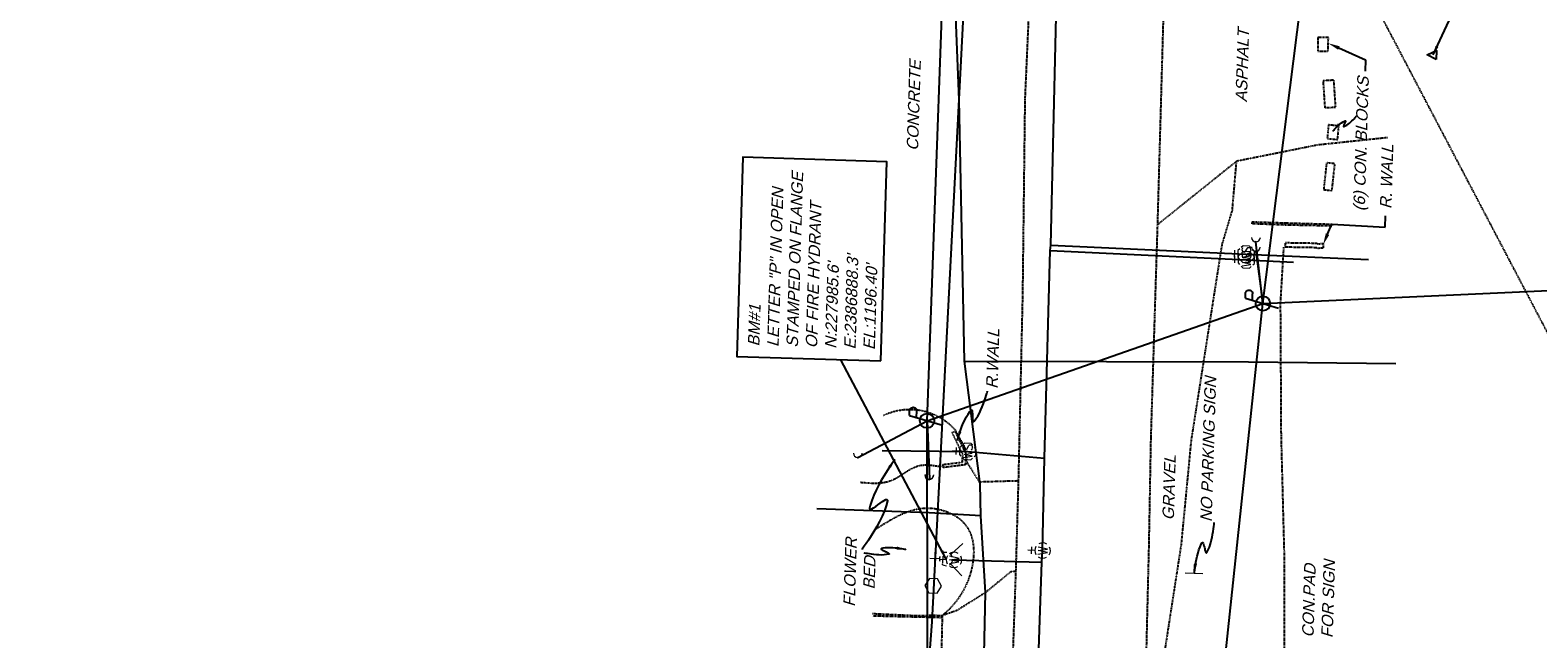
# Model space of a CAD drawing. Header units: feet. Extents: x 2383222 to 2387286, y 226448 to 228577.
# Tile 11 of 15: x 2386690 to 2387016, y 227968 to 228100. Entities that reach past the tile are written whole.
import ezdxf
from ezdxf import colors
from ezdxf.entities.mleader import LeaderData, LeaderLine
from ezdxf.math import Vec2, Vec3

# ---------------------------------------------------------------- set-up
doc = ezdxf.new("R2010")
doc.units = ezdxf.units.FT
doc.header["$MEASUREMENT"] = 0
for name, pattern in [('elecex', [0]), ('gasex', [0]), ('OhDOT_USTN1', [0.055, 0.014, -0.041]), ('OhDOT_USTN2', [0.11, 0.069, -0.041]), ('OhDOT_USTN3', [0.22, 0.165, -0.055]), ('OhDOT_USTN5', [0.11, 0.055, -0.055]), ('sanex', [0]), ('teleex', [0]), ('waterex', [0])]:
    doc.linetypes.add(name, pattern=pattern)
for name, color, linetype in [('DR_X_Storm_Sewer', 151, 'OhDOT_USTN5'), ('PV_X_Curb', 120, 'OhDOT_USTN1'), ('PV_X_Driveway', 7, 'OhDOT_USTN5'), ('PV_X_EOP', 7, 'OhDOT_USTN3'), ('PV_X_Parking_Lot', 7, 'OhDOT_USTN5'), ('PV_X_Text', 7, 'Continuous'), ('RD_X_Bumper_Block', 7, 'OhDOT_USTN2'), ('RD_X_Cells', 7, 'Continuous'), ('RD_X_Text', 7, 'Continuous'), ('RD_X_Wall', 120, 'OhDOT_USTN1'), ('SN_X_Public', 3, 'Continuous'), ('SN_X_Text', 7, 'Continuous'), ('SV_P_Control_Cells_Set', 7, 'Continuous'), ('SV_X_Text', 7, 'Continuous'), ('UT_X_Electric', 1, 'elecex'), ('UT_X_Electric_Cells', 1, 'Continuous'), ('UT_X_Gas', 2, 'gasex'), ('UT_X_Misc_Cells', 7, 'Continuous'), ('UT_X_Sanitary_Line', 3, 'sanex'), ('UT_X_Telecom', 30, 'teleex'), ('UT_X_Water', 133, 'waterex'), ('UT_X_Water_Cells', 131, 'Continuous'), ('VG_X_Flower_Bed', 3, 'OhDOT_USTN1'), ('VG_X_Text', 7, 'Continuous')]:
    doc.layers.add(name, color=color, linetype=linetype)
doc.styles.add('Slanted Normal (0.125) Font 31', font='arial.ttf', dxfattribs={"oblique": 15, "height": 0.125})
doc.styles.get("Standard").update_dxf_attribs({"font": 'arial.ttf'})
doc.dimstyles.get("Standard").update_dxf_attribs({"dimtxt": 0.18, "dimasz": 0.18, "dimexe": 0.18, "dimexo": 0.0625, "dimgap": 0.09, "dimtad": 0, "dimtih": 1, "dimtoh": 1, "dimdec": 4, "dimzin": 0, "dimdsep": 46, "dimtxsty": 'Standard', "dimcen": 0.09, "dimadec": 0, "dimazin": 0, "dimtfac": 1, "dimtdec": 4, "dimtofl": 0, "dimtmove": 0, "dimatfit": 3, "dimfxl": 1, "dimtolj": 1, "dimtzin": 0, "dimarcsym": 0})

# ---------------------------------------------------------------- blocks, each defined once
blk = doc.blocks.new('PP')
at = {"linetype": 'Continuous'}
for p, q in [((0.043, 0.16), (-0.037, -0.14)), ((0.043, 0.16), (0.085, 0.16)), ((0.026, 0.096), (0.085, 0.096))]:
    blk.add_line(p, q, dxfattribs=at)
blk.add_circle((0, 0), 0.065, dxfattribs=at)
at = {"linetype": 'Continuous', "extrusion": (0, 0, -1)}
blk.add_arc((-0.086, 0.128), 0.0319, 88.8767, 271.1233, dxfattribs=at)
blk = doc.blocks.new('DM')
at = {"layer": 'UT_X_Misc_Cells', "linetype": 'Continuous', "lineweight": 0}
h = blk.add_hatch(color=2, dxfattribs=at)
edge = h.paths.add_edge_path()
edge.add_arc((0, 0), 0.01, 0, 360)
at = {"layer": 'UT_X_Misc_Cells', "color": 2, "linetype": 'Continuous', "lineweight": 0}
blk.add_arc((0.04, 0), 0.04, 90, 270, dxfattribs=at)
blk = doc.blocks.new('DM_GUY WIRE ANCHOR')
at = {"xscale": 12, "yscale": 12, "zscale": 12}
blk.add_blockref('DM', (0, 0), dxfattribs=at)
blk = doc.blocks.new('WSS')
at = {"layer": 'UT_X_Water_Cells', "color": 133, "linetype": 'Continuous', "lineweight": 0}
for p, q in [((0, 0.074), (0, 0.138)), ((0.032, 0.106), (-0.032, 0.106)), ((0.02, 0.008), (0.055, -0.01))]:
    blk.add_line(p, q, dxfattribs=at)
at = {"layer": 'UT_X_Water_Cells', "color": 133, "linetype": 'Continuous', "lineweight": 0, "flags": 128}
for points in [[(-0.059, 0.045), (-0.074, 0.03), (-0.074, -0.03), (-0.059, -0.045)], [(-0.055, 0.035), (-0.041, -0.041), (-0.027, 0.035), (-0.013, -0.041), (0.001, 0.035)], [(0.045, 0.059), (0.03, 0.074), (-0.03, 0.074), (-0.045, 0.059)], [(0.059, -0.045), (0.074, -0.03), (0.074, 0.03), (0.059, 0.045)], [(-0.045, -0.059), (-0.03, -0.074), (0.03, -0.074), (0.045, -0.059)]]:
    blk.add_lwpolyline(points, dxfattribs=at)
at = {"layer": 'UT_X_Water_Cells', "color": 133, "linetype": 'Continuous', "lineweight": 0, "extrusion": (0, 0, -1)}
for centre, radius, start, end in [((-0.028, 0.02), 0.0135, 303.6324, 53.7413), ((-0.039, -0.005), 0.04, 61.3463, 118.6537), ((-0.037, -0.009), 0.0316, 235.6037, 316.3305), ((-0.044, -0.022), 0.017, 132.0642, 228.5117)]:
    blk.add_arc(centre, radius, start, end, dxfattribs=at)
blk = doc.blocks.new('POST')
at = {"layer": 'RD_X_Cells', "color": 30, "linetype": 'Continuous', "lineweight": 0, "flags": 128}
blk.add_lwpolyline([(-0.065, -0.037), (0, -0.075), (0.065, -0.037), (0.065, 0.037), (0, 0.075), (-0.065, 0.037), (-0.065, -0.037)], dxfattribs=at)
blk = doc.blocks.new('WGV')
at = {"layer": 'UT_X_Water_Cells', "color": 133, "linetype": 'Continuous', "lineweight": 0}
for p, q in [((0.032, 0.102), (-0.032, 0.102)), ((0, 0.07), (0, 0.134))]:
    blk.add_line(p, q, dxfattribs=at)
at = {"layer": 'UT_X_Water_Cells', "color": 133, "linetype": 'Continuous', "lineweight": 0, "flags": 128}
blk.add_lwpolyline([(-0.032, 0.041), (-0.016, -0.045), (0, 0.041), (0.016, -0.045), (0.032, 0.041)], dxfattribs=at)
at = {"layer": 'UT_X_Water_Cells', "color": 133, "linetype": 'Continuous', "lineweight": 0, "extrusion": (0, 0, -1)}
blk.add_arc((0, 0), 0.07, 330.0184, 29.9816, dxfattribs=at)
at = {"layer": 'UT_X_Water_Cells', "color": 133, "linetype": 'Continuous', "lineweight": 0}
for start, end in [(60.0184, 120.0157), (330.0184, 29.9816), (239.9843, 299.9816)]:
    blk.add_arc((0, 0), 0.07, start, end, dxfattribs=at)
blk = doc.blocks.new('FH')
at = {"layer": 'UT_X_Water_Cells', "color": 133, "linetype": 'Continuous', "lineweight": 0}
for p, q in [((0, 0.06), (0, 0.146)), ((0.06, 0.103), (-0.06, 0.103)), ((-0.042, -0.042), (-0.146, -0.146)), ((0.042, -0.042), (0.146, -0.146))]:
    blk.add_line(p, q, dxfattribs=at)
for start, end in [(140.021, 184.0629), (68.1395, 112.038), (356.0165, 39.9889), (211.8788, 255.8479), (283.8239, 329.9097)]:
    blk.add_arc((0, 0), 0.06, start, end, dxfattribs=at)
blk = doc.blocks.new('FH_FIRE HYDRANT')
at = {"xscale": 12, "yscale": 12, "zscale": 12}
blk.add_blockref('FH', (0, 0), dxfattribs=at)
blk = doc.blocks.new('SGN1P')
at = {"layer": 'SN_X_Public', "color": 3, "linetype": 'Continuous', "lineweight": 0}
for p, q in [((0, 0), (-0.08, 0)), ((0, 0.08), (0, -0.08))]:
    blk.add_line(p, q, dxfattribs=at)
blk = doc.blocks.new('SIGNPB_PUBLIC SIGN')
at = {"xscale": 12, "yscale": 12, "zscale": 12}
blk.add_blockref('SGN1P', (0, 0), dxfattribs=at)
blk = doc.blocks.new('SPT8')
at = {"color": 0, "linetype": 'Continuous'}
blk.add_lwpolyline([(-0.5, -0.36), (0, 0.64), (0.5, -0.36)], close=True, dxfattribs=at)

msp = doc.modelspace()

# ---------------------------------------------------------------- linework, layer by layer
at = {"layer": 'DR_X_Storm_Sewer'}
msp.add_line((2386975, 228117.18), (2387144.79, 227793.71), dxfattribs=at)
at = {"layer": 'PV_X_Curb'}
for points in [[(2386872.27, 227973.83), (2386882.18, 227973.36), (2386885.1, 227973.46), (2386887.49, 227973.4)], [(2386887.46, 227972.91), (2386884.56, 227972.98), (2386872.33, 227973.27)]]:
    msp.add_lwpolyline(points, dxfattribs=at)
at = {"layer": 'PV_X_Driveway'}
msp.add_line((2386886.89, 227947.34), (2386887.49, 227973.4), dxfattribs=at)
for points in [[(2386983.78, 228076.82), (2386968.69, 228075.23), (2386951.12, 228071.71)], [(2386933.32, 227921.57), (2386935.67, 227937.55), (2386934.34, 227957.48), (2386939.18, 227988.71), (2386941.35, 228011.35), (2386948.01, 228053.75), (2386950.2, 228061.05), (2386951.12, 228071.71)], [(2386951.12, 228071.71), (2386934.05, 228058.02)], [(2386903.88, 228002.52), (2386895.51, 228002.27), (2386892.86, 228006.45), (2386892.38, 228009.56), (2386890.19, 228013.6)], [(2386903.31, 227982.91), (2386902.27, 227982.87), (2386896.79, 227978.35), (2386890.56, 227974.45), (2386887.49, 227973.4)]]:
    msp.add_lwpolyline(points, dxfattribs=at)
msp.add_lwpolyline([(2386874.72, 228016.67, -0.331002), (2386890.19, 228013.6), (2386892.38, 228009.56)], format="xyb", dxfattribs=at)
at = {"layer": 'PV_X_EOP'}
msp.add_lwpolyline([(2386919.63, 228534.49), (2386918.82, 228491.94), (2386917.45, 228449.07), (2386915.61, 228384.79), (2386915.23, 228356.29), (2386913.98, 228311.14), (2386912.77, 228268.11), (2386912.15, 228251.63), (2386911.46, 228226.57), (2386911.08, 228198.42), (2386908.79, 228150.5), (2386906.65, 228115.62), (2386905.3, 228085.02), (2386904.79, 228042.54), (2386903.88, 228002.52), (2386903.31, 227982.91), (2386901.68, 227936.55), (2386900.72, 227891.16), (2386898.64, 227843.51), (2386897.53, 227809.43), (2386896.82, 227783.35), (2386895.67, 227736.11), (2386894.25, 227694.14)], dxfattribs=at)
msp.add_lwpolyline([(2386922.17, 227694.47), (2386923.84, 227747.52), (2386925.17, 227786.85), (2386925.86, 227807.67), (2386927.71, 227849.87), (2386929.06, 227889.13), (2386930.22, 227921.73), (2386930.75, 227937.8), (2386931.43, 227957.67), (2386932.18, 227988.35), (2386932.61, 228011.76), (2386934.05, 228058.02), (2386935.08, 228094.72), (2386936.18, 228133.41), (2386936.19, 228146.5), (2386937.5, 228215.47), (2386939.66, 228253.72), (2386941.05, 228298.36), (2386942.74, 228344.01), (2386944.25, 228384.41), (2386947.93, 228416.6, -0.054613), (2386962.2, 228461.54, -0.274647), (2387010.33, 228488.52)], format="xyb", dxfattribs=at)
at = {"layer": 'PV_X_Parking_Lot'}
msp.add_lwpolyline([(2386961.28, 228053.1), (2386960.57, 228041.12), (2386960.73, 228012.36), (2386961.38, 227987.32), (2386961.39, 227958.28), (2386961.33, 227957.13), (2386961.15, 227953.92), (2386962.03, 227937.42), (2386961.99, 227920.6), (2386961.81, 227906.01)], dxfattribs=at)
at = {"layer": 'RD_X_Bumper_Block'}
for points in [[(2386968.7, 228095.58), (2386970.96, 228095.55), (2386970.97, 228098.5), (2386968.71, 228098.53)], [(2386970.21, 228083.31), (2386972.56, 228083.44), (2386972.17, 228089.26), (2386969.82, 228089.13)], [(2386970.72, 228076.65), (2386972.98, 228076.42), (2386973.25, 228079.35), (2386971, 228079.58)], [(2386969.95, 228065.58), (2386971.76, 228065.38), (2386972.39, 228071.18), (2386970.58, 228071.38)]]:
    msp.add_lwpolyline(points, close=True, dxfattribs=at)
at = {"layer": 'RD_X_Text'}
for points in [[(2386971.92, 228078.21), (2386971.95, 228078.24), (2386972.02, 228078.33), (2386972.15, 228078.47), (2386972.31, 228078.65), (2386972.52, 228078.86), (2386972.75, 228079.08), (2386973, 228079.32), (2386973.27, 228079.57), (2386973.56, 228079.8), (2386973.85, 228080.02), (2386974.15, 228080.22), (2386974.44, 228080.38), (2386974.59, 228080.45), (2386974.66, 228080.46), (2386974.69, 228080.41), (2386974.68, 228080.32), (2386974.63, 228080.19), (2386974.57, 228080.04), (2386974.49, 228079.88), (2386974.41, 228079.71), (2386974.34, 228079.55), (2386974.29, 228079.42), (2386974.26, 228079.3), (2386974.26, 228079.24), (2386974.31, 228079.22), (2386974.35, 228079.23), (2386974.64, 228079.37), (2386974.94, 228079.55), (2386975.24, 228079.76), (2386975.53, 228079.99), (2386975.81, 228080.23), (2386976.07, 228080.47), (2386976.32, 228080.71), (2386976.53, 228080.93), (2386976.72, 228081.12), (2386976.86, 228081.28), (2386976.96, 228081.39), (2386977.02, 228081.46), (2386977.03, 228081.46)], [(2386890.7, 228011.3), (2386890.73, 228011.38), (2386890.79, 228011.62), (2386890.9, 228011.98), (2386891.04, 228012.45), (2386891.23, 228013.01), (2386891.45, 228013.64), (2386891.7, 228014.31), (2386891.98, 228015), (2386892.3, 228015.69), (2386892.64, 228016.36), (2386893.01, 228016.98), (2386893.41, 228017.54), (2386893.61, 228017.79), (2386893.74, 228017.88), (2386893.82, 228017.82), (2386893.88, 228017.65), (2386893.92, 228017.38), (2386893.95, 228017.06), (2386893.96, 228016.7), (2386893.97, 228016.34), (2386893.99, 228016), (2386894.02, 228015.7), (2386894.07, 228015.48), (2386894.14, 228015.36), (2386894.25, 228015.37), (2386894.32, 228015.43), (2386894.72, 228015.95), (2386895.1, 228016.55), (2386895.46, 228017.2), (2386895.79, 228017.88), (2386896.09, 228018.57), (2386896.36, 228019.25), (2386896.6, 228019.9), (2386896.8, 228020.5), (2386896.96, 228021.02), (2386897.09, 228021.44), (2386897.18, 228021.74), (2386897.22, 228021.9), (2386897.22, 228021.92)]]:
    msp.add_lwpolyline(points, dxfattribs=at)
for points in [[(2386973.03, 228079.9), (2386973.52, 228079.45), (2386971.92, 228078.21)], [(2386890.95, 228013.31), (2386891.59, 228013.12), (2386890.7, 228011.3)]]:
    msp.add_solid(points, dxfattribs=at)
at = {"layer": 'RD_X_Wall'}
for points in [[(2386971.75, 228057.7), (2386961.89, 228057.9), (2386954.46, 228058.18), (2386954.45, 228058.61), (2386961.88, 228058.37), (2386971.82, 228058.09)], [(2386969.82, 228052.91), (2386968.59, 228052.85), (2386968.5, 228053), (2386961.65, 228053.11), (2386961.7, 228054.11), (2386968.52, 228054), (2386968.61, 228053.85), (2386969.84, 228053.91)], [(2386887.54, 228006.07), (2386891.8, 228006.61), (2386891.87, 228008.21), (2386889.58, 228013.01), (2386890.18, 228013.3), (2386892.54, 228008.34), (2386892.45, 228006.02), (2386887.62, 228005.41)]]:
    msp.add_lwpolyline(points, close=True, dxfattribs=at)
at = {"layer": 'SN_X_Text'}
msp.add_lwpolyline([(2386942.01, 227982.64), (2386942.01, 227982.72), (2386942.04, 227982.95), (2386942.07, 227983.3), (2386942.13, 227983.76), (2386942.21, 227984.31), (2386942.31, 227984.92), (2386942.44, 227985.58), (2386942.59, 227986.26), (2386942.77, 227986.95), (2386942.97, 227987.63), (2386943.21, 227988.27), (2386943.48, 227988.85), (2386943.63, 227989.11), (2386943.73, 227989.21), (2386943.82, 227989.17), (2386943.91, 227989.02), (2386943.99, 227988.79), (2386944.06, 227988.5), (2386944.14, 227988.17), (2386944.21, 227987.84), (2386944.28, 227987.53), (2386944.36, 227987.26), (2386944.44, 227987.06), (2386944.53, 227986.97), (2386944.62, 227986.99), (2386944.67, 227987.06), (2386944.96, 227987.61), (2386945.22, 227988.22), (2386945.44, 227988.88), (2386945.63, 227989.56), (2386945.8, 227990.25), (2386945.94, 227990.93), (2386946.05, 227991.57), (2386946.14, 227992.15), (2386946.21, 227992.65), (2386946.25, 227993.06), (2386946.28, 227993.36), (2386946.3, 227993.51), (2386946.3, 227993.53)], dxfattribs=at)
msp.add_solid([(2386941.9, 227984.66), (2386942.56, 227984.59), (2386942.01, 227982.64)], dxfattribs=at)
at = {"layer": 'SV_X_Text'}
msp.add_lwpolyline([(2386874.13, 228028.49), (2386875.46, 228071.61), (2386844.29, 228072.57), (2386842.96, 228029.45)], close=True, dxfattribs=at)
at = {"layer": 'UT_X_Electric'}
for points in [[(2386950.29, 227865.72), (2386884.33, 227926.63), (2386884.15, 228015.55), (2386889.17, 228152.84), (2386893.32, 228259.39), (2386895.59, 228345.16), (2386690.07, 228339.55)], [(2386884.15, 228015.55), (2386956.82, 228040.91), (2387174.15, 228050.79)]]:
    msp.add_lwpolyline(points, dxfattribs=at)
at = {"layer": 'UT_X_Electric_Cells'}
for p, q in [((2386956.82, 228040.91), (2386955.27, 228054.26)), ((2386955.26, 228052.21), (2386956.82, 228040.91)), ((2386869.14, 228007.57), (2386884.15, 228015.55)), ((2386884.15, 228015.55), (2386884.65, 228002.92))]:
    msp.add_line(p, q, dxfattribs=at)
at = {"layer": 'UT_X_Gas'}
for points in [[(2386889.74, 227692.21), (2386892.17, 227791.41), (2386893.93, 227848.7), (2386895.88, 227935.14), (2386896.79, 227978.35), (2386895.75, 227994.96), (2386895.64, 228001.82), (2386892.23, 228028.46), (2386891.09, 228085.02), (2386889.82, 228117.56), (2386890.9, 228148.98), (2386895.18, 228216.93), (2386894.99, 228254.95), (2386895.61, 228271.13), (2386888.8, 228326.76), (2386908.37, 228336.45), (2386909.93, 228390.76), (2386912.85, 228455.7), (2386916.12, 228576.57)], [(2386892.23, 228028.46), (2386953.68, 228028.27), (2386985.58, 228027.91)], [(2386895.75, 227994.96), (2386884.62, 227995.64), (2386860.27, 227996.48)]]:
    msp.add_lwpolyline(points, dxfattribs=at)
at = {"layer": 'UT_X_Sanitary_Line'}
msp.add_lwpolyline([(2386832.37, 227243.57), (2386881.96, 227254.98), (2386872.77, 227807.03), (2386885.25, 227972.02), (2386896.53, 228189.89), (2386900.56, 228320.22)], dxfattribs=at)
at = {"layer": 'UT_X_Telecom'}
msp.add_lwpolyline([(2386942.89, 227909.84), (2386956.82, 228040.91), (2386967.92, 228128.78), (2386981.09, 228244.62)], dxfattribs=at)
at = {"layer": 'UT_X_Water'}
for points in [[(2386888.3, 227204.2), (2386891.45, 227317.03), (2386892.9, 227357.99), (2386893.99, 227413.83), (2386898.2, 227601.78), (2386903.36, 227821.93), (2386909.01, 227984.95), (2386909.14, 227987.42), (2386909.55, 228007.46), (2386910.79, 228052.37), (2386910.91, 228053.54), (2386918.15, 228362.9), (2386918.49, 228364.85), (2386920.94, 228444.6), (2386924.42, 228561.37)], [(2386910.91, 228053.54), (2386953.17, 228051.61), (2386979.64, 228050.46)], [(2386910.79, 228052.37), (2386953.22, 228050.39), (2386963.46, 228049.9)], [(2386874.42, 228009.1), (2386892.93, 228008.9), (2386909.55, 228007.46)], [(2386889.97, 227985.41), (2386909.01, 227984.95)]]:
    msp.add_lwpolyline(points, dxfattribs=at)
at = {"layer": 'VG_X_Flower_Bed'}
for points in [[(2386869.77, 228002.23, 0.007881), (2386871.55, 228002.1, 0.027772), (2386873.58, 228002.08, 0.041521), (2386875.27, 228002.3, 0.064626), (2386877.13, 228002.97, 0.011625), (2386877.64, 228003.24, 0.012314), (2386878.64, 228003.84, -0.009138), (2386880.13, 228004.77, -0.02326), (2386881.13, 228005.3, -0.027785), (2386881.9, 228005.61, -0.060017), (2386883.23, 228005.89, -0.034041), (2386884.34, 228005.91, -0.0215), (2386885.47, 228005.81, -0.0103), (2386886.62, 228005.63, -0.00255), (2386887.2, 228005.53)], [(2386873.04, 227992.06, -0.006381), (2386875.42, 227993.54, -0.013088), (2386877.22, 227994.57, -0.021246), (2386879.05, 227995.44, -0.030051), (2386880.93, 227996.11, -0.221496), (2386890.7, 227994.62, -0.100531), (2386893.01, 227992.28, -0.076298), (2386893.93, 227990.17, -0.069722), (2386894.3, 227987.11, -0.034284), (2386894.13, 227984.99, -0.164801), (2386888.97, 227974.8, -0.010491), (2386887.49, 227973.4)]]:
    msp.add_lwpolyline(points, format="xyb", dxfattribs=at)
at = {"layer": 'VG_X_Text'}
for points in [[(2386877.2, 228007.17), (2386877.11, 228007.06), (2386876.88, 228006.73), (2386876.51, 228006.21), (2386876.04, 228005.53), (2386875.5, 228004.71), (2386874.91, 228003.78), (2386874.3, 228002.76), (2386873.69, 228001.67), (2386873.11, 228000.55), (2386872.59, 227999.41), (2386872.16, 227998.28), (2386871.83, 227997.18), (2386871.72, 227996.66), (2386871.74, 227996.41), (2386871.9, 227996.35), (2386872.19, 227996.45), (2386872.58, 227996.68), (2386873.03, 227996.99), (2386873.51, 227997.34), (2386874, 227997.71), (2386874.47, 227998.05), (2386874.89, 227998.32), (2386875.23, 227998.49), (2386875.46, 227998.51), (2386875.56, 227998.37), (2386875.55, 227998.21), (2386875.29, 227997.14), (2386874.9, 227996.03), (2386874.42, 227994.89), (2386873.87, 227993.76), (2386873.28, 227992.65), (2386872.66, 227991.59), (2386872.06, 227990.61), (2386871.49, 227989.73), (2386870.98, 227988.98), (2386870.56, 227988.38), (2386870.25, 227987.95), (2386870.09, 227987.73), (2386870.07, 227987.7)], [(2386879.58, 227987.63), (2386879.52, 227987.65), (2386879.34, 227987.68), (2386879.06, 227987.74), (2386878.7, 227987.8), (2386878.27, 227987.87), (2386877.78, 227987.94), (2386877.26, 227987.99), (2386876.71, 227988.04), (2386876.14, 227988.06), (2386875.59, 227988.06), (2386875.05, 227988.03), (2386874.55, 227987.95), (2386874.31, 227987.9), (2386874.21, 227987.84), (2386874.22, 227987.76), (2386874.33, 227987.67), (2386874.52, 227987.56), (2386874.75, 227987.44), (2386875.01, 227987.31), (2386875.28, 227987.19), (2386875.53, 227987.06), (2386875.74, 227986.95), (2386875.89, 227986.84), (2386875.95, 227986.75), (2386875.91, 227986.69), (2386875.84, 227986.66), (2386875.36, 227986.57), (2386874.84, 227986.51), (2386874.29, 227986.49), (2386873.73, 227986.51), (2386873.17, 227986.54), (2386872.63, 227986.59), (2386872.12, 227986.66), (2386871.66, 227986.73), (2386871.26, 227986.79), (2386870.94, 227986.85), (2386870.71, 227986.9), (2386870.59, 227986.92), (2386870.57, 227986.93)]]:
    msp.add_lwpolyline(points, dxfattribs=at)
for points in [[(2386876.32, 228005.35), (2386875.77, 228005.73), (2386877.2, 228007.17)], [(2386877.55, 227987.66), (2386877.67, 227988.32), (2386879.58, 227987.63)]]:
    msp.add_solid(points, dxfattribs=at)

# ---------------------------------------------------------------- block references
at = {"layer": 'RD_X_Cells', "xscale": 24, "yscale": 24, "zscale": 24, "rotation": 88.23333334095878}
msp.add_blockref('POST', (2386885.49, 227979.8), dxfattribs=at)
at = {"layer": 'SN_X_Public', "xscale": 2, "yscale": 2, "zscale": 2, "rotation": 268.2333333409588}
msp.add_blockref('SIGNPB_PUBLIC SIGN', (2386941.92, 227982.51), dxfattribs=at)
at = {"layer": 'SV_P_Control_Cells_Set', "xscale": 2, "yscale": 2, "zscale": 2, "rotation": 88.23333334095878}
msp.add_blockref('SPT8', (2386993.62, 228094.73, 1209.13), dxfattribs=at)
at = {"layer": 'UT_X_Electric_Cells'}
for name, p, xscale, yscale, zscale, rotation in [('DM_GUY WIRE ANCHOR', (2386955.27, 228054.26), 2, 2, 2, 88.23333334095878), ('DM_GUY WIRE ANCHOR', (2386955.26, 228052.21), 2, 2, 2, 88.23333334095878), ('PP', (2386956.82, 228040.91), 24, 24, 24, 88.23333334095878), ('PP', (2386884.15, 228015.55), 24, 24, 24, 88.23333333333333), ('DM_GUY WIRE ANCHOR', (2386869.14, 228007.57), 2, 2, 2, 88.23333334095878), ('DM_GUY WIRE ANCHOR', (2386884.57, 228002.82), 2, 2, 2, 88.23333334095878), ('DM_GUY WIRE ANCHOR', (2386884.65, 228002.91), 2, 2, 2, 88.23333334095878)]:
    msp.add_blockref(name, p, dxfattribs=dict(at, xscale=xscale, yscale=yscale, zscale=zscale, rotation=rotation))
at = {"layer": 'UT_X_Water_Cells', "rotation": 88.23333334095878}
for name, p, xscale, yscale, zscale in [('WSS', (2386953.17, 228051.61), 24, 24, 24), ('WSS', (2386953.22, 228050.39), 24, 24, 24), ('WSS', (2386892.93, 228008.9), 24, 24, 24), ('FH_FIRE HYDRANT', (2386888.27, 227985.62), 2, 2, 2), ('WGV', (2386889.97, 227985.41), 24, 24, 24), ('WGV', (2386909.14, 227987.42), 24, 24, 24)]:
    msp.add_blockref(name, p, dxfattribs=dict(at, xscale=xscale, yscale=yscale, zscale=zscale))

# ---------------------------------------------------------------- texts
at = {"layer": 'PV_X_Text', "char_height": 2.5, "width": 44.2227, "attachment_point": 1, "rotation": 88.2333, "style": 'Slanted Normal (0.125) Font 31'}
for s, insert in [('ASPHALT', (2386950.85, 228084.55)), ('CONCRETE', (2386879.71, 228074.04)), ('GRAVEL', (2386935.04, 227994.05))]:
    msp.add_mtext(s, dxfattribs=dict(at, insert=insert))
at = {"layer": 'RD_X_Text', "char_height": 2.5, "width": 29.326, "attachment_point": 1, "rotation": 88.2333, "style": 'Slanted Normal (0.125) Font 31'}
for s, insert in [('R.WALL', (2386896.9, 228022.5)), ('CON.PAD \\PFOR SIGN', (2386965.26, 227968.68))]:
    msp.add_mtext(s, dxfattribs=dict(at, insert=insert))
at = {"layer": 'SN_X_Text', "insert": (2386943.25, 227993.68), "char_height": 2.5, "width": 30.4913, "attachment_point": 1, "rotation": 88.2333, "style": 'Slanted Normal (0.125) Font 31'}
msp.add_mtext('NO PARKING SIGN', dxfattribs=at)
at = {"layer": 'SV_X_Text', "insert": (2386859.12, 228031.25), "char_height": 2.5, "attachment_point": 4, "rotation": 88.2333, "style": 'Slanted Normal (0.125) Font 31'}
msp.add_mtext('BM#1\\PLETTER "P" IN OPEN\\PSTAMPED ON FLANGE \\POF FIRE HYDRANT\\PN:227985.6\'^JE:2386888.3\'^JEL:1196.40\'', dxfattribs=at)
at = {"layer": 'VG_X_Text', "insert": (2386866.25, 227982.8), "char_height": 2.5, "width": 14.4865, "attachment_point": 2, "rotation": 88.2333, "style": 'Slanted Normal (0.125) Font 31'}
msp.add_mtext('FLOWER \\PBED', dxfattribs=at)

# ---------------------------------------------------------------- leaders
at = {"layer": 'RD_X_Text'}
ml = msp.add_multileader_mtext('Standard', dxfattribs=at)
ml.set_content('\\pxi-3,l4,t4;(6) CON. BLOCKS', color=256, style='Slanted Normal (0.125) Font 31')
ml.set_leader_properties(color=9)
ml.build(insert=Vec2(0, 0))
ml.multileader.update_dxf_attribs({"text_right_attachment_type": 3, "dogleg_length": 0.125, "arrow_head_size": 2.5, "scale": 20})
ctx = ml.context
ctx.base_point, ctx.scale, ctx.char_height, ctx.arrow_head_size, ctx.landing_gap_size, ctx.plane_origin, ctx.plane_x_axis, ctx.plane_y_axis = Vec3(2386977.91, 228059.22), 20, 2.5, 2.5, 1.2, Vec3(2386972.28, 228087.53), Vec3(0.03054, 0.999534), Vec3(-0.999534, 0.03054)
ctx.right_attachment, ctx.text_align_type = 3, 2
notes = []
notes.append((ctx, [(1, (1, 1, 0), (2386979.01, 228093.7), (-0.03054, -0.999534), 2.5, [(0, [(2386970.97, 228097.24)], 0, [])])]))
ctx.mtext.insert, ctx.mtext.text_direction, ctx.mtext.rotation, ctx.mtext.width, ctx.mtext.alignment, ctx.mtext.flow_direction = Vec3(2386977.24, 228090.05), Vec3(0.03054, 0.999534), 1.540251, 35.1215, 3, 5
ml = msp.add_multileader_mtext('Standard', dxfattribs=at)
ml.set_content('\\pxi-3,l4,t4;R. WALL', color=256, style='Slanted Normal (0.125) Font 31')
ml.set_leader_properties(color=9)
ml.build(insert=Vec2(0, 0))
ml.multileader.update_dxf_attribs({"text_right_attachment_type": 3, "dogleg_length": 0.125, "arrow_head_size": 2.5, "scale": 20})
ctx = ml.context
ctx.base_point, ctx.scale, ctx.char_height, ctx.arrow_head_size, ctx.landing_gap_size, ctx.plane_origin, ctx.plane_x_axis, ctx.plane_y_axis = Vec3(2386983.33, 228059.92, 1197), 20, 2.5, 2.5, 1.2, Vec3(2386957.46, 228080.88, 1197), Vec3(0.03054, 0.999534), Vec3(-0.999534, 0.03054)
ctx.right_attachment, ctx.text_align_type = 3, 2
notes.append((ctx, [(0, (1, 1, 0), (2386983.26, 228057.42, 1197), (0.03054, 0.999534), 2.5, [(1, [(2386969.83, 228053.63, 1197), (2386971.69, 228058.09, 1197)], 0, [])])]))
ctx.mtext.insert, ctx.mtext.text_direction, ctx.mtext.rotation, ctx.mtext.width, ctx.mtext.alignment, ctx.mtext.flow_direction = Vec3(2386982.55, 228075.39, 1197), Vec3(0.03054, 0.999534), 1.540251, 35.1215, 3, 5
at = {"layer": 'SV_X_Text'}
for points in [[(2386993.62, 228094.73), (2387001.97, 228112.66)], [(2386888.27, 227985.62), (2386865.47, 228028.76)]]:
    msp.add_leader(points, dimstyle='Standard', override={"dimscale": 20, "dimtxt": 0.02, "dimasz": 0.1}, dxfattribs=at)
for ctx, leaders in notes:
    for number, flags, end, landing, length, lines in leaders:
        leader = LeaderData()
        leader.index, (leader.has_last_leader_line, leader.has_dogleg_vector, leader.attachment_direction) = number, flags
        leader.last_leader_point, leader.dogleg_vector, leader.dogleg_length = Vec3(end), Vec3(landing), length
        for number, points, colour, breaks in lines:
            line = LeaderLine()
            line.index, line.vertices, line.color, line.breaks = number, Vec3.list(points), colors.encode_raw_color(colour), breaks
            leader.lines.append(line)
        ctx.leaders.append(leader)

doc.saveas('drawing.dxf')
